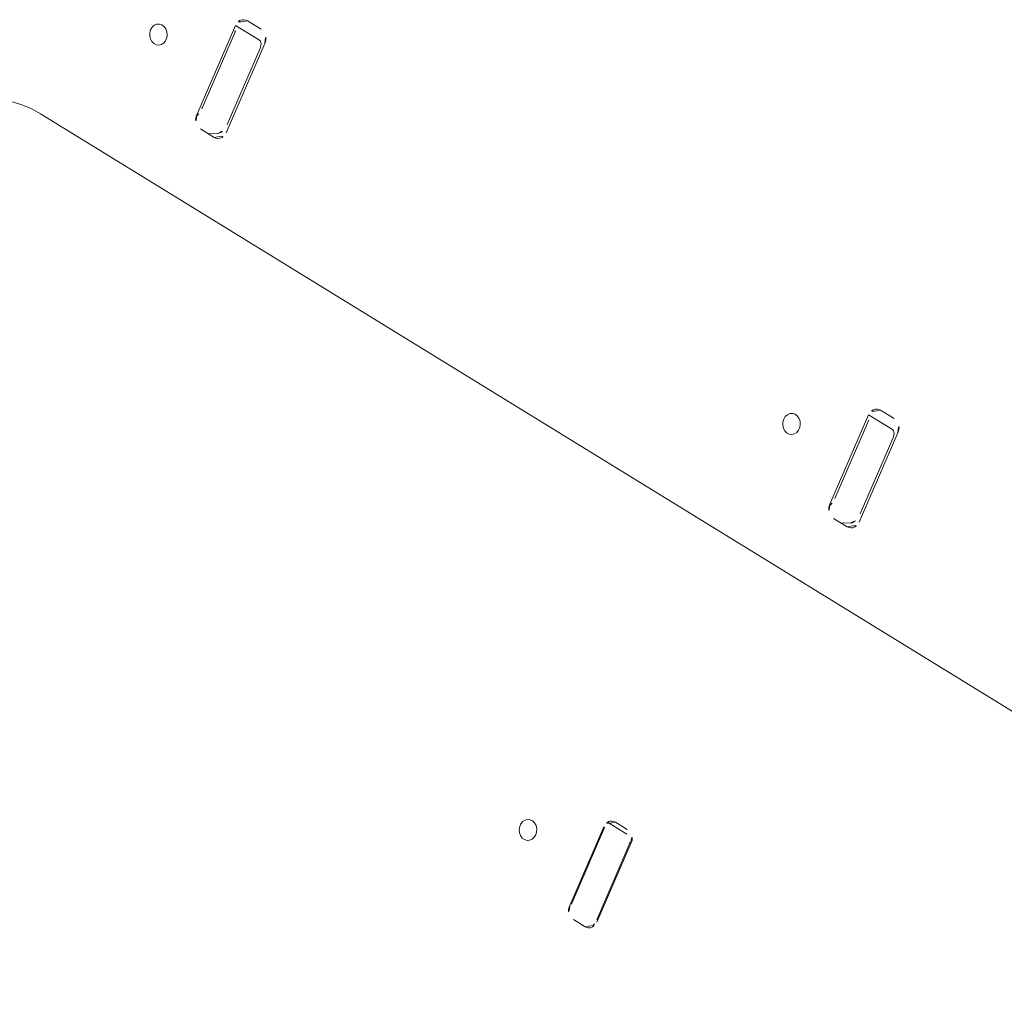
# Model space of a CAD drawing. Extents: x 5459245 to 5462690, y 5971016 to 5972523.
# Tile 68 of 136: x 5462444.317 to 5462444.688, y 5972215.249 to 5972215.617. Entities that reach past the tile are written whole.
import ezdxf

# ---------------------------------------------------------------- set-up
doc = ezdxf.new("R2010")
doc.units = 0
doc.layers.add('A_MAŁA ARCHITEKTURA', color=195, linetype='CONTINUOUS', lineweight=9)

# ---------------------------------------------------------------- blocks, each defined once
blk = doc.blocks.new('MEGA')
at = {"layer": 'A_MAŁA ARCHITEKTURA'}
for p, q in [((5462446.329156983, 5972217.924920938), (5462446.329156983, 5972217.289226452)), ((5462446.396126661, 5972217.879671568), (5462446.359741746, 5972217.874419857)), ((5462446.396135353, 5972217.869089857), (5462446.396135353, 5972217.879672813)), ((5462446.362614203, 5972217.873972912), (5462446.393254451, 5972217.878394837)), ((5462446.399956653, 5972217.870730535), (5462446.399956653, 5972217.876772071)), ((5462446.355911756, 5972217.870414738), (5462446.355911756, 5972217.864373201)), ((5462446.356296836, 5972217.86650896), (5462446.355911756, 5972217.867005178)), ((5462446.356296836, 5972217.86650896), (5462446.357678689, 5972217.86411519)), ((5462446.359741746, 5972217.861473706), (5462446.396126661, 5972217.866725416)), ((5462446.362614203, 5972217.862752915), (5462446.393254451, 5972217.867174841)), ((5462446.211335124, 5972217.602852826), (5462446.179354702, 5972217.598236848)), ((5462446.210663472, 5972217.602326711), (5462446.180023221, 5972217.597904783)), ((5462446.213544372, 5972217.593907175), (5462446.213544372, 5972217.602539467)), ((5462446.215165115, 5972217.59477487), (5462446.215165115, 5972217.599953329)), ((5462446.396126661, 5972217.599171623), (5462446.359741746, 5972217.593919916)), ((5462446.362614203, 5972217.593472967), (5462446.393254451, 5972217.597894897)), ((5462446.396135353, 5972217.588589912), (5462446.396135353, 5972217.599172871)), ((5462446.17552471, 5972217.59423173), (5462446.17552471, 5972217.589053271)), ((5462446.399956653, 5972217.590230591), (5462446.399956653, 5972217.596272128)), ((5462446.179354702, 5972217.586153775), (5462446.211335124, 5972217.590769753)), ((5462446.210663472, 5972217.591106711), (5462446.180023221, 5972217.586684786)), ((5462446.355911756, 5972217.589914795), (5462446.355911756, 5972217.583873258)), ((5462446.356296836, 5972217.586009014), (5462446.355911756, 5972217.586505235)), ((5462446.356296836, 5972217.586009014), (5462446.357678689, 5972217.583615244)), ((5462446.359741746, 5972217.580973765), (5462446.396126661, 5972217.586225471)), ((5462446.362614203, 5972217.58225297), (5462446.393254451, 5972217.586674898))]:
    blk.add_line(p, q, dxfattribs=at)
at = {"layer": 'A_MAŁA ARCHITEKTURA', "flags": 128}
for points in [[(5462446.329156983, 5972217.924920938), (5462446.328974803, 5972217.928655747), (5462446.328429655, 5972217.932309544), (5462446.327525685, 5972217.935854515), (5462446.326269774, 5972217.939263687), (5462446.324671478, 5972217.942511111), (5462446.322742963, 5972217.945572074), (5462446.320498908, 5972217.948423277), (5462446.317956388, 5972217.951043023), (5462446.315134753, 5972217.953411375), (5462446.312055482, 5972217.955510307), (5462446.308742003, 5972217.957323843), (5462446.305219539, 5972217.958838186), (5462446.3015149, 5972217.960041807), (5462446.297656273, 5972217.960925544), (5462446.293673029, 5972217.961482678), (5462446.289595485, 5972217.96170896), (5462446.285454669, 5972217.961602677), (5462446.281282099, 5972217.961164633)], [(5462446.374944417, 5972217.904362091), (5462446.374371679, 5972217.90338921), (5462446.374115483, 5972217.9023494), (5462446.3741986, 5972217.901335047), (5462446.374613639, 5972217.900436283), (5462446.375323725, 5972217.899732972), (5462446.376265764, 5972217.8992876), (5462446.377356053, 5972217.899139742), (5462446.378497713, 5972217.899302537), (5462446.3795893, 5972217.89976152), (5462446.380533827, 5972217.900475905), (5462446.381247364, 5972217.901382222), (5462446.381666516, 5972217.902399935), (5462446.381754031, 5972217.903438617), (5462446.381502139, 5972217.90440598), (5462446.380933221, 5972217.905216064), (5462446.380097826, 5972217.905796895), (5462446.379070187, 5972217.906096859), (5462446.377941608, 5972217.906089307), (5462446.376812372, 5972217.905774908), (5462446.375782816, 5972217.905181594), (5462446.374944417, 5972217.904362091)], [(5462446.396135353, 5972217.869089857), (5462446.396110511, 5972217.868867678), (5462446.395947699, 5972217.868485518), (5462446.395638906, 5972217.868126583), (5462446.395195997, 5972217.867804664), (5462446.394635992, 5972217.867532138), (5462446.393980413, 5972217.867319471), (5462446.393254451, 5972217.867174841)], [(5462446.198334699, 5972217.624840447), (5462446.19890744, 5972217.62581333), (5462446.199163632, 5972217.626853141), (5462446.199080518, 5972217.627867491), (5462446.198665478, 5972217.628766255), (5462446.19795539, 5972217.629469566), (5462446.197013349, 5972217.629914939), (5462446.195923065, 5972217.630062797), (5462446.194781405, 5972217.6299), (5462446.193689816, 5972217.629441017), (5462446.192745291, 5972217.628726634), (5462446.19203175, 5972217.627820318), (5462446.191612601, 5972217.626802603), (5462446.191525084, 5972217.62576392), (5462446.191776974, 5972217.624796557), (5462446.192345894, 5972217.623986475), (5462446.193181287, 5972217.623405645), (5462446.194208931, 5972217.623105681), (5462446.195337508, 5972217.623113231), (5462446.196466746, 5972217.623427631), (5462446.197496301, 5972217.624020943), (5462446.198334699, 5972217.624840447)], [(5462446.374944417, 5972217.623862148), (5462446.374371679, 5972217.622889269), (5462446.374115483, 5972217.621849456), (5462446.3741986, 5972217.620835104), (5462446.374613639, 5972217.619936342), (5462446.375323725, 5972217.619233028), (5462446.376265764, 5972217.618787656), (5462446.377356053, 5972217.618639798), (5462446.378497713, 5972217.618802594), (5462446.3795893, 5972217.619261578), (5462446.380533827, 5972217.619975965), (5462446.381247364, 5972217.620882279), (5462446.381666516, 5972217.621899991), (5462446.381754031, 5972217.622938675), (5462446.381502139, 5972217.623906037), (5462446.380933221, 5972217.624716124), (5462446.380097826, 5972217.625296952), (5462446.379070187, 5972217.625596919), (5462446.377941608, 5972217.625589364), (5462446.376812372, 5972217.625274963), (5462446.375782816, 5972217.624681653), (5462446.374944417, 5972217.623862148)], [(5462446.396135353, 5972217.588589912), (5462446.396110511, 5972217.588367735), (5462446.395947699, 5972217.587985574), (5462446.395638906, 5972217.587626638), (5462446.395195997, 5972217.587304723), (5462446.394635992, 5972217.587032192), (5462446.393980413, 5972217.586819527), (5462446.393254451, 5972217.586674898)]]:
    blk.add_lwpolyline(points, dxfattribs=at)
at = {"layer": 'A_MAŁA ARCHITEKTURA'}
for centre, radius, start, end in [((5462446.393049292, 5972217.882272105), 0.003882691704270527, 273.0289416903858, 317.3052250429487), ((5462446.396848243, 5972217.876645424), 0.003110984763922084, 2.333148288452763, 103.411754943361), ((5462446.360251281, 5972217.870098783), 0.004351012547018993, 96.72518146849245, 175.8357085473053), ((5462446.361512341, 5972217.881200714), 0.007311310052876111, 250.9989164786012, 278.6678621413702), ((5462446.395617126, 5972217.871046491), 0.004351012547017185, 276.7251814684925, 355.8357085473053), ((5462446.359020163, 5972217.864499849), 0.003110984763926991, 182.3331482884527, 283.411754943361), ((5462446.36136331, 5972217.867842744), 0.005241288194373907, 225.3318738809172, 283.8075360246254), ((5462446.209970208, 5972217.607818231), 0.005535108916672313, 277.1951003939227, 296.5158933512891), ((5462446.212056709, 5972217.599826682), 0.003110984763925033, 2.333148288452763, 103.411754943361), ((5462446.179864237, 5972217.593915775), 0.004351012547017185, 96.72518146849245, 175.8357085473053), ((5462446.17891636, 5972217.605692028), 0.007865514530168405, 264.0916631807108, 278.0897019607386), ((5462446.393049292, 5972217.601772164), 0.003882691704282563, 273.0289416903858, 317.3052250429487), ((5462446.396848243, 5972217.596145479), 0.003110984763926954, 2.333148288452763, 103.411754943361), ((5462446.210825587, 5972217.595090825), 0.004351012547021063, 276.7251814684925, 355.8357085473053), ((5462446.360251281, 5972217.58959884), 0.004351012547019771, 96.72518146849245, 175.8357085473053), ((5462446.361512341, 5972217.600700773), 0.007311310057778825, 250.9989164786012, 278.6678621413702), ((5462446.210170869, 5972217.595864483), 0.004783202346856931, 275.9111399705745, 304.9925484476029), ((5462446.395617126, 5972217.590546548), 0.004351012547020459, 276.7251814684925, 355.8357085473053), ((5462446.178633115, 5972217.589179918), 0.003110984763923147, 182.3331482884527, 283.411754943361), ((5462446.178921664, 5972217.594278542), 0.00767323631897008, 257.2237366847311, 278.2537909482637), ((5462446.359020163, 5972217.583999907), 0.003110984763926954, 182.3331482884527, 283.411754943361), ((5462446.36136331, 5972217.587342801), 0.005241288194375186, 225.3318738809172, 283.8075360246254)]:
    blk.add_arc(centre, radius, start, end, dxfattribs=at)

msp = doc.modelspace()

# ---------------------------------------------------------------- block references
at = {"layer": 'A_MAŁA ARCHITEKTURA', "color": 6, "rotation": 58.39971502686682}
msp.add_blockref('MEGA', (7686859.594493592, -1809666.166885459), dxfattribs=at)

doc.saveas('drawing.dxf')
